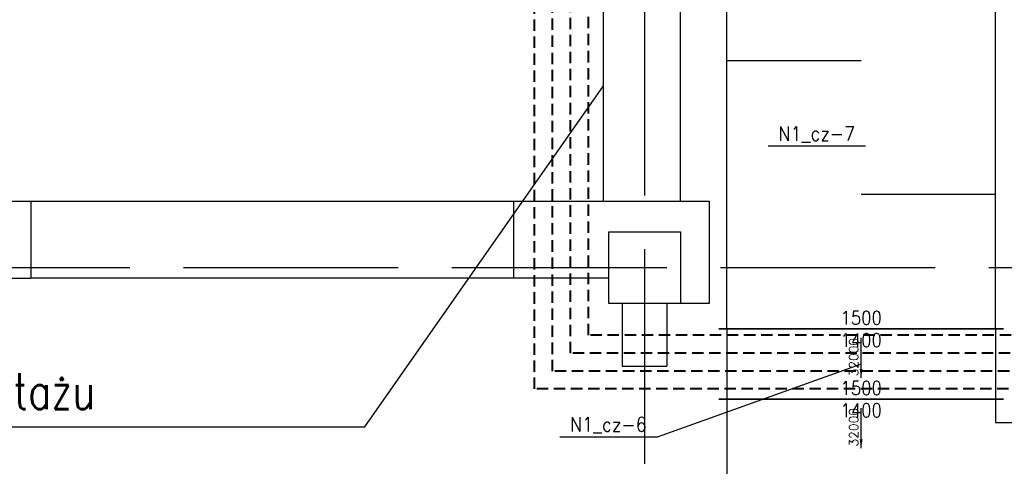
# Model space of a CAD drawing. Header units: millimetres. Extents: x -56303 to -45239, y -20463 to -4540.
# Tile 42 of 256: x -51972 to -51421, y -16255 to -16006. Entities that reach past the tile are written whole.
import ezdxf

# ---------------------------------------------------------------- set-up
doc = ezdxf.new("R2010")
doc.units = ezdxf.units.MM
for name, pattern in [('ACAD_ISO02W100', [15, 12, -3]), ('DASHED', [19.05, 12.7, -6.35]), ('DASHED2', [9.525, 6.35, -3.175])]:
    doc.linetypes.add(name, pattern=pattern)
for name, color, linetype in [('_HVAC_opis', 3, 'Continuous'), ('_HVAC_podkład', 8, 'Continuous'), ('FLUID-N1_cz', 7, 'Continuous'), ('FLUID-N1_cz-50-ARRDU', 7, 'Continuous'), ('FLUID-N1_cz-75-DIM', 7, 'Continuous'), ('FLUID-N1_cz-80-NUM', 7, 'Continuous')]:
    doc.layers.add(name, color=color, linetype=linetype)
doc.layers.add('HVAC_freon gaz', color=180, linetype='DASHED2', lineweight=40)
doc.layers.add('HVAC_freon_ciecz', color=10, linetype='DASHED2', lineweight=40)
doc.styles.add('DACH_SZACHTY_20_05_2011_JM_xref_CAD$0$OPIS1', font='ROMANS.SHX', dxfattribs={"width": 0.9})
doc.styles.add('FDBES', font='simplex.shx')
doc.styles.add('OPIS1', font='ROMANS.SHX', dxfattribs={"width": 0.9})
doc.dimstyles.new('FDBES', dxfattribs={"dimscale": 50, "dimtxt": 4, "dimasz": 2.5, "dimexe": 0.8, "dimexo": 2, "dimgap": 1, "dimtad": 1, "dimdsep": 46, "dimtxsty": 'FDBES', "dimcen": 2.5, "dimclrd": 4, "dimclre": 5, "dimadec": 0, "dimazin": 0, "dimtfac": 1, "dimtmove": 0, "dimatfit": 3, "dimfxl": 1, "dimarcsym": 0})
doc.dimstyles.new('wymiar', dxfattribs={"dimtxt": 8, "dimasz": 5, "dimexe": 0.1, "dimexo": 0.1, "dimgap": 1, "dimtad": 1, "dimdec": 0, "dimlfac": 10, "dimdsep": 46, "dimtxsty": 'OPIS1', "dimblk": 'OBLIQUE', "dimcen": 10, "dimclrd": 256, "dimclre": 256, "dimadec": 0, "dimazin": 0, "dimtfac": 1, "dimtdec": 0, "dimtmove": 0, "dimatfit": 3, "dimfxl": 1, "dimarcsym": 0})

# ---------------------------------------------------------------- blocks, each defined once
blk = doc.blocks.new('*U42')
at = {"color": 132, "linetype": 'Continuous', "lineweight": -2}
for p, q in [((-196, -795), (-196, 795)), ((196, 795), (196, -795))]:
    blk.add_line(p, q, dxfattribs=at)
at = {"color": 0, "linetype": 'ByBlock', "lineweight": -2}
for p, q in [((-196, 750), (196, 750)), ((-196, -750), (196, -750))]:
    blk.add_line(p, q, dxfattribs=at)
blk = doc.blocks.new('*U43')
at = {"color": 132, "linetype": 'Continuous', "lineweight": -2}
for p, q in [((-880, -795), (-880, 795)), ((795, -880), (-795, -880))]:
    blk.add_line(p, q, dxfattribs=at)
at = {"color": 7, "linetype": 'Continuous'}
for p, q in [((795, 795), (-595, 795)), ((-595, 795), (-595, 750)), ((795, 5), (795, 795)), ((750, 5), (795, 5))]:
    blk.add_line(p, q, dxfattribs=at)
at = {"color": 0, "linetype": 'ByBlock', "lineweight": -2}
for p, q in [((750, 750), (-880, 750)), ((750, -880), (750, 750)), ((-750, -750), (-880, -750)), ((-750, -880), (-750, -750))]:
    blk.add_line(p, q, dxfattribs=at)
at = {"color": 7, "linetype": 'DASHED'}
for p, q in [((-595, 750), (-595, 5)), ((-550, 750), (-550, 50)), ((490, 190), (750, 750)), ((-550, 50), (490, 190)), ((750, 5), (-595, 5)), ((750, 50), (-550, 50))]:
    blk.add_line(p, q, dxfattribs=at)
blk = doc.blocks.new('*U41')
at = {"color": 132, "linetype": 'Continuous', "lineweight": -2}
for p, q in [((-1500, -795), (-1500, 795)), ((1500, 795), (1500, -795))]:
    blk.add_line(p, q, dxfattribs=at)
at = {"color": 0, "linetype": 'ByBlock', "lineweight": -2}
for p, q in [((-1500, 750), (1500, 750)), ((-1500, -750), (1500, -750))]:
    blk.add_line(p, q, dxfattribs=at)
at = {"color": 7, "linetype": 'Continuous'}
for p, q in [((0, 750), (0, 0)), ((-750, -750), (-750, 0)), ((750, -750), (750, 0))]:
    blk.add_line(p, q, dxfattribs=at)
blk = doc.blocks.new('_Oblique')
at = {"color": 0, "linetype": 'ByBlock', "lineweight": -2}
blk.add_line((-0.5, -0.5), (0.5, 0.5), dxfattribs=at)

msp = doc.modelspace()

# ---------------------------------------------------------------- linework, layer by layer
at = {"layer": '_HVAC_opis'}
for p, q in [((-51778.82, -16232.88), (-51645.44, -16042.53)), ((-52433.26, -16232.88), (-51778.82, -16232.88))]:
    msp.add_line(p, q, dxfattribs=at)
at = {"layer": '_HVAC_podkład', "linetype": 'ACAD_ISO02W100', "ltscale": 10}
for p, q in [((-51622.44, -15683.63), (-51622.44, -20436.8)), ((-53680.08, -16143.93), (-49212.84, -16143.93)), ((-51634.94, -16163.93), (-51634.94, -16198.93)), ((-51609.94, -16163.93), (-51609.94, -16198.93))]:
    msp.add_line(p, q, dxfattribs=at)
at = {"layer": '_HVAC_podkład'}
for p, q in [((-51645.44, -16106.93), (-51645.44, -15856.93)), ((-51602.44, -16106.93), (-51602.44, -15856.93)), ((-52035.44, -16106.93), (-51965.44, -16106.93)), ((-51965.44, -16106.93), (-51586.44, -16106.93)), ((-51965.44, -16106.93), (-51965.44, -16149.93)), ((-51695.44, -16149.93), (-51695.44, -16106.93)), ((-51586.44, -16106.93), (-51586.44, -16163.93)), ((-52035.44, -16149.93), (-51965.44, -16149.93)), ((-51642.44, -16149.93), (-51965.44, -16149.93)), ((-51586.44, -16163.93), (-51618.94, -16163.93)), ((-51634.94, -16198.93), (-51609.94, -16198.93))]:
    msp.add_line(p, q, dxfattribs=at)
msp.add_lwpolyline([(-51642.44, -16123.93), (-51602.44, -16123.93), (-51602.44, -16163.93), (-51642.44, -16163.93)], close=True, dxfattribs=at)
at = {"layer": 'FLUID-N1_cz-80-NUM', "color": 3}
for p, q in [((-51499.04, -16076.14), (-51553.44, -16076.14)), ((-51615.5, -16238.57), (-51669.9, -16238.57))]:
    msp.add_line(p, q, dxfattribs=at)
at = {"layer": 'HVAC_freon gaz'}
for points in [[(-49362.52, -18576.13), (-49362.52, -18628.8), (-49783.11, -18628.8), (-49783.11, -18452.85), (-49936.35, -18452.85), (-49936.35, -17692.8), (-49886.91, -17692.8), (-49886.91, -17408.69), (-49936.35, -17408.69), (-49936.35, -16443.14), (-50449.32, -16443.14), (-50990.48, -16443.14), (-50990.48, -16211.74), (-51683.88, -16211.74), (-51683.88, -15991.53), (-51815.06, -15991.53), (-51815.06, -15879.28), (-51828.86, -15879.28)], [(-49382.52, -18576.13), (-49382.52, -18608.8), (-49763.11, -18608.8), (-49763.11, -18432.85), (-49916.35, -18432.85), (-49916.35, -17712.8), (-49866.91, -17712.8), (-49866.91, -17388.69), (-49916.35, -17388.69), (-49916.35, -16423.14), (-50449.32, -16423.14), (-50970.48, -16423.14), (-50970.48, -16191.74), (-51663.88, -16191.74), (-51663.88, -15879.28), (-51669.58, -15879.28)]]:
    msp.add_lwpolyline(points, dxfattribs=at)
at = {"layer": 'HVAC_freon_ciecz'}
for points in [[(-49372.52, -18576.13), (-49372.52, -18618.8), (-49773.11, -18618.8), (-49773.11, -18442.85), (-49926.35, -18442.85), (-49926.35, -17702.8), (-49876.91, -17702.8), (-49876.91, -17398.69), (-49926.35, -17398.69), (-49926.35, -16433.14), (-50449.32, -16433.14), (-50980.48, -16433.14), (-50980.48, -16201.74), (-51673.88, -16201.74), (-51673.88, -15981.53), (-51805.06, -15981.53), (-51805.06, -15869.28), (-51828.86, -15869.28)], [(-49392.52, -18576.13), (-49392.52, -18598.8), (-49753.11, -18598.8), (-49753.11, -18422.85), (-49906.35, -18422.85), (-49906.35, -17722.8), (-49856.91, -17722.8), (-49856.91, -17378.69), (-49906.35, -17378.69), (-49906.35, -16413.14), (-50449.32, -16413.14), (-50960.48, -16413.14), (-50960.48, -16181.74), (-51653.88, -16181.74), (-51653.88, -15869.28), (-51669.58, -15869.28)]]:
    msp.add_lwpolyline(points, dxfattribs=at)

# ---------------------------------------------------------------- block references
at = {"layer": 'FLUID-N1_cz', "color": 132, "linetype": 'Continuous', "zscale": 0.1}
for name, p, xscale, yscale, rotation in [('*U41', (-51501.44, -16028.23), 0.1000000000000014, 0.1000000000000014, 90), ('*U42', (-51501.44, -16197.83), 0.1000000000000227, 0.1000000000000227, 270.0000000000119), ('*U43', (-51501.44, -16305.43), 0.1000000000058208, 0.1000000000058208, 180.0000000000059)]:
    msp.add_blockref(name, p, dxfattribs=dict(at, xscale=xscale, yscale=yscale, rotation=rotation))

# ---------------------------------------------------------------- texts
at = {"layer": '_HVAC_opis', "style": 'DACH_SZACHTY_20_05_2011_JM_xref_CAD$0$OPIS1', "width": 0.8}
msp.add_text('Demontaż witryny drzwiowej na czas montażu', height=20, rotation=0.0002, dxfattribs=at).set_placement((-52431.91, -16222.97))
at = {"layer": 'FLUID-N1_cz-50-ARRDU', "color": 3, "char_height": 5, "attachment_point": 6, "rotation": 90, "style": 'FDBES'}
for insert in [(-51501.44, -16183.23, -1150), (-51501.44, -16222.43, -1150)]:
    msp.add_mtext('32000\\P ', dxfattribs=dict(at, insert=insert))
at = {"layer": 'FLUID-N1_cz-75-DIM', "color": 61, "char_height": 7.5, "attachment_point": 5, "style": 'OPIS1'}
for insert in [(-51501.44, -16178.23), (-51501.44, -16178.23), (-51501.44, -16217.43)]:
    msp.add_mtext('1500\\P1400', dxfattribs=dict(at, insert=insert))
at = {"layer": 'FLUID-N1_cz-80-NUM', "color": 6, "char_height": 8, "attachment_point": 5, "style": 'OPIS1'}
for s, insert in [('N1_cz-7\\P ', (-51526.24, -16076.14)), ('N1_cz-6\\P ', (-51642.7, -16238.57))]:
    msp.add_mtext(s, dxfattribs=dict(at, insert=insert))

# ---------------------------------------------------------------- leaders
at = {"layer": 'FLUID-N1_cz-50-ARRDU'}
for points in [[(-51501.44, -16205.61, -1150), (-51501.44, -16183.23, -1150)], [(-51501.44, -16244.81, -1150), (-51501.44, -16222.43, -1150)]]:
    msp.add_leader(points, dimstyle='FDBES', override={"dimscale": 2, "dimclrd": 3}, dxfattribs=at)
at = {"layer": 'FLUID-N1_cz-80-NUM'}
msp.add_leader([(-51501.44, -16197.83), (-51615.5, -16238.57)], dimstyle='wymiar', override={"dimscale": 0.1, "dimclrd": 3, "dimclre": 3}, dxfattribs=at)

doc.saveas('drawing.dxf')
